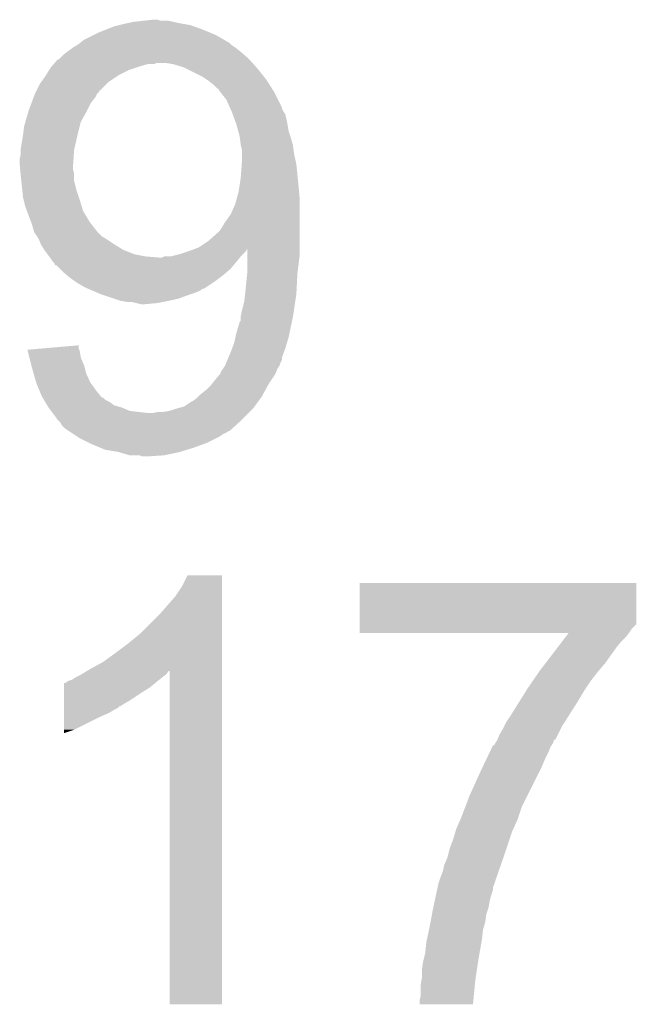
# Model space of a CAD drawing. Extents: x -0.05 to 0.95, y -0.15 to 1.54.
# Tile 42 of 44: x 0.8033 to 0.8588, y 1.059 to 1.1476. Entities that reach past the tile are written whole.
import ezdxf

# ---------------------------------------------------------------- set-up
doc = ezdxf.new("R2010")
doc.units = 0
doc.layers.add('HOD_CAP_2_CLICK_V101_GTO', color=14, linetype='CONTINUOUS')

msp = doc.modelspace()

# ---------------------------------------------------------------- linework, layer by layer
at = {"layer": 'HOD_CAP_2_CLICK_V101_GTO'}
for points in [[(0.81305, 1.1473), (0.8135, 1.1474), (0.8176, 1.1473), (0.81715, 1.1474)], [(0.8135, 1.1474), (0.8144, 1.1475), (0.81715, 1.1474), (0.8167, 1.1475)], [(0.8144, 1.1475), (0.815299, 1.1476), (0.816, 1.1475), (0.8157, 1.1476)], [(0.815299, 1.1476), (0.8153, 1.1476), (0.8157, 1.1476), (0.8153, 1.1476)], [(0.8103, 1.1464), (0.81105, 1.1467), (0.82052, 1.1464), (0.8198, 1.1467)], [(0.81105, 1.1467), (0.8118, 1.147), (0.8198, 1.1467), (0.818975, 1.147)], [(0.8118, 1.147), (0.8122, 1.1471), (0.818975, 1.147), (0.8187, 1.1471)], [(0.8122, 1.1471), (0.8126, 1.1472), (0.8187, 1.1471), (0.81815, 1.1472)], [(0.8126, 1.1472), (0.81305, 1.1473), (0.81815, 1.1472), (0.8176, 1.1473)], [(0.808725, 1.1455), (0.8091, 1.1458), (0.8222, 1.1455), (0.821686, 1.1458)], [(0.8091, 1.1458), (0.8099, 1.1462), (0.821686, 1.1458), (0.821, 1.1462)], [(0.8099, 1.1462), (0.8103, 1.1464), (0.821, 1.1462), (0.82052, 1.1464)], [(0.807567, 1.1447), (0.8081, 1.1451), (0.8232, 1.1447), (0.8227, 1.1451)], [(0.8081, 1.1451), (0.808433, 1.1453), (0.8227, 1.1451), (0.8224, 1.1453)], [(0.808433, 1.1453), (0.8086, 1.1454), (0.8224, 1.1453), (0.8223, 1.1454)], [(0.8086, 1.1454), (0.808725, 1.1455), (0.8223, 1.1454), (0.8222, 1.1455)], [(0.806443, 1.1437), (0.8067, 1.144), (0.824256, 1.1437), (0.823989, 1.144)], [(0.8068, 1.144), (0.8069, 1.1441), (0.823989, 1.144), (0.8239, 1.1441)], [(0.8069, 1.1441), (0.8073, 1.1445), (0.8239, 1.1441), (0.823433, 1.1445)], [(0.8073, 1.1445), (0.807567, 1.1447), (0.823433, 1.1445), (0.8232, 1.1447)], [(0.805662, 1.1426), (0.805975, 1.1431), (0.8122, 1.1426), (0.8132, 1.1431)], [(0.805975, 1.1431), (0.8061, 1.1433), (0.8132, 1.1431), (0.8138, 1.1433)], [(0.8061, 1.1433), (0.806186, 1.1434), (0.8138, 1.1433), (0.8141, 1.1434)], [(0.806186, 1.1434), (0.806357, 1.1436), (0.8141, 1.1434), (0.8148, 1.1436)], [(0.806357, 1.1436), (0.806443, 1.1437), (0.8154, 1.1436), (0.8156, 1.1437)], [(0.806357, 1.1436), (0.806357, 1.1436), (0.8148, 1.1436), (0.8154, 1.1436)], [(0.8171, 1.1436), (0.8165, 1.1437), (0.824345, 1.1436), (0.824256, 1.1437)], [(0.8181, 1.1433), (0.8171, 1.1436), (0.824611, 1.1433), (0.824345, 1.1436)], [(0.8183, 1.1432), (0.8181, 1.1433), (0.8247, 1.1432), (0.824611, 1.1433)], [(0.8197, 1.1425), (0.8183, 1.1432), (0.82526, 1.1425), (0.8247, 1.1432)], [(0.805243, 1.142), (0.8056, 1.1425), (0.8113, 1.142), (0.81205, 1.1425)], [(0.8056, 1.1425), (0.805662, 1.1426), (0.81205, 1.1425), (0.8122, 1.1426)], [(0.82015, 1.1422), (0.8197, 1.1425), (0.8255, 1.1422), (0.82526, 1.1425)], [(0.8203, 1.1421), (0.82015, 1.1422), (0.825564, 1.1421), (0.8255, 1.1422)], [(0.8208, 1.1417), (0.8203, 1.1421), (0.825818, 1.1417), (0.825564, 1.1421)], [(0.80475, 1.1411), (0.8051, 1.1418), (0.8104, 1.1411), (0.8111, 1.1418)], [(0.8051, 1.1418), (0.805243, 1.142), (0.8111, 1.1418), (0.8113, 1.142)], [(0.8211, 1.1414), (0.8208, 1.1417), (0.826009, 1.1414), (0.825818, 1.1417)], [(0.8212, 1.141399), (0.8211, 1.1414), (0.82601, 1.141399), (0.826009, 1.1414)], [(0.8212, 1.1413), (0.8212, 1.141399), (0.826073, 1.1413), (0.82601, 1.141399)], [(0.821356, 1.1411), (0.8212, 1.1413), (0.8262, 1.1411), (0.826073, 1.1413)], [(0.804362, 1.1401), (0.80455, 1.1406), (0.8097, 1.1401), (0.8101, 1.1406)], [(0.80455, 1.1406), (0.8047, 1.141), (0.8101, 1.1406), (0.810301, 1.141)], [(0.8047, 1.141001), (0.80475, 1.1411), (0.8104, 1.141001), (0.8104, 1.1411)], [(0.8047, 1.141), (0.8047, 1.141001), (0.810301, 1.141), (0.8104, 1.141001)], [(0.8219, 1.1404), (0.821356, 1.1411), (0.82655, 1.1404), (0.8262, 1.1411)], [(0.822218, 1.1397), (0.8219, 1.1404), (0.8269, 1.1397), (0.82655, 1.1404)], [(0.804071, 1.1393), (0.8041, 1.1394), (0.8093, 1.1393), (0.80935, 1.1394)], [(0.8041, 1.1394), (0.804362, 1.1401), (0.80935, 1.1394), (0.8097, 1.1401)], [(0.822264, 1.1396), (0.822218, 1.1397), (0.8269, 1.1396), (0.8269, 1.1397)], [(0.822355, 1.1394), (0.822264, 1.1396), (0.827, 1.1394), (0.8269, 1.1396)], [(0.8224, 1.1393), (0.822355, 1.1394), (0.827067, 1.1393), (0.827, 1.1394)], [(0.803814, 1.1384), (0.804071, 1.1393), (0.8088, 1.1384), (0.8093, 1.1393)], [(0.822473, 1.1391), (0.8224, 1.1393), (0.8272, 1.1391), (0.827067, 1.1393)], [(0.822618, 1.1387), (0.822473, 1.1391), (0.8273, 1.1387), (0.8272, 1.1391)], [(0.8228, 1.1382), (0.822618, 1.1387), (0.8274, 1.1382), (0.8273, 1.1387)], [(0.8036, 1.1372), (0.8037, 1.138), (0.8085, 1.1372), (0.8087, 1.138)], [(0.8037, 1.138), (0.803814, 1.1384), (0.8087, 1.138), (0.8088, 1.1384)], [(0.822964, 1.1376), (0.8228, 1.1382), (0.8275, 1.1376), (0.8274, 1.1382)], [(0.8034, 1.136), (0.8036, 1.1372), (0.808223, 1.136), (0.8085, 1.1372)], [(0.8231, 1.1371), (0.822964, 1.1376), (0.827667, 1.1371), (0.8275, 1.1376)], [(0.823113, 1.137), (0.8231, 1.1371), (0.8277, 1.137), (0.827667, 1.1371)], [(0.8232, 1.1363), (0.823113, 1.137), (0.8279, 1.1363), (0.8277, 1.137)], [(0.8034, 1.1359), (0.8034, 1.136), (0.8082, 1.1359), (0.808223, 1.136)], [(0.8034, 1.1355), (0.8034, 1.1359), (0.808173, 1.1355), (0.8082, 1.1359)], [(0.8233, 1.1359), (0.8232, 1.1363), (0.82795, 1.1359), (0.8279, 1.1363)], [(0.8233, 1.1355), (0.8233, 1.1359), (0.828, 1.1355), (0.82795, 1.1359)], [(0.8033, 1.1351), (0.8034, 1.1355), (0.808147, 1.1351), (0.808173, 1.1355)], [(0.8033, 1.1346), (0.8033, 1.1351), (0.808113, 1.1346), (0.808147, 1.1351)], [(0.8233, 1.1348), (0.8233, 1.1355), (0.828156, 1.1348), (0.828, 1.1355)], [(0.803318, 1.1344), (0.8033, 1.1346), (0.8081, 1.1344), (0.808113, 1.1346)], [(0.803346, 1.1341), (0.803318, 1.1344), (0.8081, 1.1341), (0.8081, 1.1344)], [(0.803373, 1.1338), (0.803346, 1.1341), (0.8082, 1.1338), (0.8081, 1.1341)], [(0.8232, 1.1334), (0.823286, 1.1346), (0.82832, 1.1334), (0.8282, 1.1346)], [(0.823286, 1.1346), (0.8233, 1.1348), (0.8282, 1.1346), (0.828156, 1.1348)], [(0.8034, 1.1335), (0.803373, 1.1338), (0.8082, 1.1335), (0.8082, 1.1338)], [(0.803445, 1.1331), (0.8034, 1.1335), (0.8082, 1.1331), (0.8082, 1.1335)], [(0.823077, 1.1326), (0.8232, 1.1334), (0.8284, 1.1326), (0.82832, 1.1334)], [(0.8035, 1.1326), (0.803445, 1.1331), (0.808325, 1.1326), (0.8082, 1.1331)], [(0.80353, 1.1323), (0.8035, 1.1326), (0.8084, 1.1323), (0.808325, 1.1326)], [(0.823, 1.1321), (0.823077, 1.1326), (0.828445, 1.1321), (0.8284, 1.1326)], [(0.8036, 1.1316), (0.80353, 1.1323), (0.808633, 1.1316), (0.8084, 1.1323)], [(0.80365, 1.1314), (0.8036, 1.1316), (0.8087, 1.1314), (0.808633, 1.1316)], [(0.8227, 1.131), (0.822836, 1.1315), (0.8285, 1.131), (0.8285, 1.1315)], [(0.822836, 1.1315), (0.823, 1.1321), (0.8285, 1.1315), (0.828445, 1.1321)], [(0.8038, 1.1308), (0.80365, 1.1314), (0.80888, 1.1308), (0.8087, 1.1314)], [(0.80395, 1.1304), (0.8038, 1.1308), (0.809, 1.1304), (0.80888, 1.1308)], [(0.8223, 1.1301), (0.8227, 1.131), (0.8285, 1.1301), (0.8285, 1.131)], [(0.804325, 1.1294), (0.80395, 1.1304), (0.8096, 1.1294), (0.809, 1.1304)], [(0.8218, 1.1294), (0.8223, 1.1301), (0.8285, 1.1294), (0.8285, 1.1301)], [(0.8044, 1.1292), (0.804325, 1.1294), (0.809756, 1.1292), (0.8096, 1.1294)], [(0.8046, 1.1285), (0.8044, 1.1292), (0.8103, 1.1285), (0.809756, 1.1292)], [(0.8213, 1.1286), (0.8215, 1.1289), (0.8285, 1.1286), (0.8285, 1.1289)], [(0.8215, 1.1289), (0.8218, 1.1294), (0.8285, 1.1289), (0.8285, 1.1294)], [(0.804867, 1.1281), (0.8046, 1.1285), (0.8107, 1.1281), (0.8103, 1.1285)], [(0.805, 1.1279), (0.804867, 1.1281), (0.811033, 1.1279), (0.8107, 1.1281)], [(0.80504, 1.1278), (0.805, 1.1279), (0.8112, 1.1278), (0.811033, 1.1279)], [(0.8203, 1.1277), (0.8212, 1.1285), (0.8285, 1.1277), (0.8285, 1.1285)], [(0.8212, 1.1285), (0.8213, 1.1286), (0.8285, 1.1285), (0.8285, 1.1286)], [(0.8052, 1.1274), (0.80504, 1.1278), (0.8118, 1.1274), (0.8112, 1.1278)], [(0.8055, 1.1269), (0.8052, 1.1274), (0.8126, 1.1269), (0.8118, 1.1274)], [(0.8186, 1.1268), (0.819127, 1.126998), (0.823667, 1.1268), (0.823798, 1.126998)], [(0.819127, 1.126998), (0.8194, 1.1271), (0.8285, 1.126998), (0.8285, 1.1271)], [(0.8194, 1.1271), (0.8203, 1.1277), (0.8285, 1.1271), (0.8285, 1.1277)], [(0.823799, 1.1264), (0.823798, 1.126998), (0.8285, 1.1264), (0.8285, 1.126998)], [(0.8058, 1.1265), (0.8055, 1.1269), (0.8136, 1.1265), (0.8126, 1.1269)], [(0.80595, 1.1263), (0.8058, 1.1265), (0.8146, 1.1263), (0.8136, 1.1265)], [(0.806025, 1.1262), (0.80595, 1.1263), (0.8158, 1.1262), (0.8146, 1.1263)], [(0.8061, 1.1261), (0.806025, 1.1262), (0.82304, 1.1261), (0.82312, 1.1262)], [(0.8161, 1.1262), (0.8163, 1.1263), (0.82312, 1.1262), (0.8232, 1.1263)], [(0.8169, 1.1263), (0.8177, 1.1265), (0.8232, 1.1263), (0.8234, 1.1265)], [(0.8177, 1.1265), (0.8183, 1.1267), (0.8234, 1.1265), (0.8236, 1.1267)], [(0.8183, 1.1267), (0.8186, 1.1268), (0.8236, 1.1267), (0.823667, 1.1268)], [(0.8238, 1.125), (0.823799, 1.1264), (0.828325, 1.125), (0.8285, 1.1264)], [(0.8063, 1.1258), (0.8061, 1.1261), (0.8228, 1.1258), (0.82304, 1.1261)], [(0.8064, 1.1257), (0.8063, 1.1258), (0.822717, 1.1257), (0.8228, 1.1258)], [(0.8065, 1.125501), (0.8064, 1.1257), (0.82255, 1.125501), (0.822717, 1.1257)], [(0.8066, 1.1255), (0.8065, 1.125501), (0.82255, 1.1255), (0.82255, 1.125501)], [(0.8069, 1.1252), (0.8066, 1.1255), (0.8223, 1.1252), (0.82255, 1.1255)], [(0.8072, 1.1249), (0.8069, 1.1252), (0.82195, 1.1249), (0.8223, 1.1252)], [(0.80756, 1.1246), (0.8072, 1.1249), (0.8216, 1.1246), (0.82195, 1.1249)], [(0.8078, 1.1244), (0.80756, 1.1246), (0.821333, 1.1244), (0.8216, 1.1246)], [(0.80836, 1.124), (0.8078, 1.1244), (0.8208, 1.124), (0.821333, 1.1244)], [(0.8236, 1.123), (0.82378, 1.1248), (0.828205, 1.123), (0.8283, 1.1248)], [(0.82378, 1.1248), (0.8238, 1.125), (0.8283, 1.1248), (0.828325, 1.125)], [(0.8085, 1.1239), (0.80836, 1.124), (0.82065, 1.1239), (0.8208, 1.124)], [(0.8092, 1.1235), (0.8085, 1.1239), (0.82005, 1.1235), (0.82065, 1.1239)], [(0.809433, 1.1234), (0.8092, 1.1235), (0.8199, 1.1234), (0.82005, 1.1235)], [(0.809434, 1.1234), (0.809433, 1.1234), (0.8198, 1.1234), (0.8199, 1.1234)], [(0.8099, 1.1232), (0.809434, 1.1234), (0.8195, 1.1232), (0.8198, 1.1234)], [(0.810367, 1.123), (0.8099, 1.1232), (0.819, 1.123), (0.8195, 1.1232)], [(0.8106, 1.1229), (0.810367, 1.123), (0.8187, 1.1229), (0.819, 1.123)], [(0.8109, 1.1228), (0.8106, 1.1229), (0.8184, 1.1228), (0.8187, 1.1229)], [(0.8118, 1.1225), (0.8109, 1.1228), (0.8176, 1.1225), (0.8184, 1.1228)], [(0.8235, 1.1222), (0.823588, 1.1229), (0.828095, 1.1222), (0.8282, 1.1229)], [(0.823588, 1.1229), (0.8236, 1.123), (0.8282, 1.1229), (0.828205, 1.123)], [(0.8124, 1.1223), (0.8118, 1.1225), (0.8167, 1.1223), (0.8176, 1.1225)], [(0.813, 1.1222), (0.8124, 1.1223), (0.8162, 1.1222), (0.8167, 1.1223)], [(0.8138, 1.1221), (0.8134, 1.1222), (0.8157, 1.1221), (0.8162, 1.1222)], [(0.8142, 1.122), (0.8138, 1.1221), (0.8146, 1.122), (0.8157, 1.1221)], [(0.8233, 1.1214), (0.8235, 1.1222), (0.827975, 1.1214), (0.828095, 1.1222)], [(0.8232, 1.1209), (0.8233, 1.1214), (0.8279, 1.1209), (0.827975, 1.1214)], [(0.8232, 1.1205), (0.8232, 1.1209), (0.827816, 1.1205), (0.8279, 1.1209)], [(0.8228, 1.1194), (0.8231, 1.1204), (0.827584, 1.1194), (0.827795, 1.1204)], [(0.8231, 1.1204), (0.8232, 1.1205), (0.827795, 1.1204), (0.827816, 1.1205)], [(0.822711, 1.119), (0.8228, 1.1194), (0.8275, 1.119), (0.827584, 1.1194)], [(0.805151, 1.118), (0.8086, 1.118299), (0.8086, 1.118), (0.8086, 1.118299)], [(0.822412, 1.118), (0.8226, 1.1185), (0.8272, 1.118), (0.82735, 1.1185)], [(0.8226, 1.1185), (0.822711, 1.119), (0.82735, 1.1185), (0.8275, 1.119)], [(0.804001, 1.1179), (0.805151, 1.118), (0.80865, 1.1179), (0.8086, 1.118)], [(0.804026, 1.1178), (0.804001, 1.1179), (0.8087, 1.1178), (0.80865, 1.1179)], [(0.804176, 1.1172), (0.804026, 1.1178), (0.8088, 1.1172), (0.8087, 1.1178)], [(0.822086, 1.1172), (0.8223, 1.1177), (0.8269, 1.1172), (0.827088, 1.1177)], [(0.8223, 1.1177), (0.822412, 1.118), (0.827088, 1.1177), (0.8272, 1.118)], [(0.80435, 1.1165), (0.804176, 1.1172), (0.8091, 1.1165), (0.8088, 1.1172)], [(0.8044, 1.1163), (0.80435, 1.1165), (0.80915, 1.1163), (0.8091, 1.1165)], [(0.8216, 1.1162), (0.8218, 1.1165), (0.8265, 1.1162), (0.8267, 1.1165)], [(0.8218, 1.1165), (0.82192, 1.1168), (0.8267, 1.1165), (0.8268, 1.1168)], [(0.82192, 1.1168), (0.822, 1.117), (0.8268, 1.1168), (0.8269, 1.117)], [(0.822, 1.117), (0.822086, 1.1172), (0.8269, 1.117), (0.8269, 1.1172)], [(0.804571, 1.1157), (0.8044, 1.1163), (0.8093, 1.1157), (0.80915, 1.1163)], [(0.8048, 1.1149), (0.804571, 1.1157), (0.8097, 1.1149), (0.8093, 1.1157)], [(0.8209, 1.1152), (0.821316, 1.1157), (0.825967, 1.1152), (0.8263, 1.1157)], [(0.821316, 1.1157), (0.8214, 1.1158), (0.8263, 1.1157), (0.82634, 1.1158)], [(0.8214, 1.1159), (0.8216, 1.1162), (0.82638, 1.1159), (0.8265, 1.1162)], [(0.8214, 1.1158), (0.8214, 1.1159), (0.82634, 1.1158), (0.82638, 1.1159)], [(0.805092, 1.1142), (0.8048, 1.1149), (0.8102, 1.1142), (0.8097, 1.1149)], [(0.8201, 1.1143), (0.8205, 1.1147), (0.825427, 1.1143), (0.825646, 1.1147)], [(0.8205, 1.1147), (0.82058, 1.1148), (0.825646, 1.1147), (0.8257, 1.1148)], [(0.82058, 1.1148), (0.8209, 1.1152), (0.8257, 1.1148), (0.825967, 1.1152)], [(0.8053, 1.1137), (0.805092, 1.1142), (0.810617, 1.1137), (0.8102, 1.1142)], [(0.8194, 1.1137), (0.8196, 1.1139), (0.8251, 1.1137), (0.825209, 1.1139)], [(0.8196, 1.1139), (0.8201, 1.1143), (0.825209, 1.1139), (0.825427, 1.1143)], [(0.80536, 1.1136), (0.8053, 1.1137), (0.8107, 1.1136), (0.810617, 1.1137)], [(0.80548, 1.1134), (0.80536, 1.1136), (0.811, 1.1134), (0.8108, 1.1136)], [(0.80536, 1.1136), (0.80536, 1.1136), (0.8108, 1.1136), (0.8107, 1.1136)], [(0.8056, 1.1132), (0.80548, 1.1134), (0.8114, 1.1132), (0.811, 1.1134)], [(0.80578, 1.1129), (0.8056, 1.1132), (0.8118, 1.1129), (0.8114, 1.1132)], [(0.8059, 1.1127), (0.80578, 1.1129), (0.8125, 1.1127), (0.8118, 1.1129)], [(0.8181, 1.1128), (0.8187, 1.1132), (0.824445, 1.1128), (0.824736, 1.1132)], [(0.8187, 1.1132), (0.8189, 1.1133), (0.824736, 1.1132), (0.824809, 1.1133)], [(0.8189, 1.1133), (0.8193, 1.1136), (0.824809, 1.1133), (0.825027, 1.1136)], [(0.8193, 1.1136), (0.8194, 1.1137), (0.825027, 1.1136), (0.8251, 1.1137)], [(0.806125, 1.1124), (0.8059, 1.1127), (0.8132, 1.1124), (0.8125, 1.1127)], [(0.8062, 1.1123), (0.806125, 1.1124), (0.814, 1.1123), (0.8132, 1.1124)], [(0.806275, 1.1122), (0.8062, 1.1123), (0.8149, 1.1122), (0.814, 1.1123)], [(0.8065, 1.1119), (0.806275, 1.1122), (0.8236, 1.1119), (0.8239, 1.1122)], [(0.8153, 1.1122), (0.8157, 1.1123), (0.8239, 1.1122), (0.824, 1.1123)], [(0.8162, 1.1123), (0.8168, 1.1124), (0.824, 1.1123), (0.8241, 1.1124)], [(0.8168, 1.1124), (0.8174, 1.1126), (0.8241, 1.1124), (0.8243, 1.1126)], [(0.8174, 1.1126), (0.8181, 1.1128), (0.8243, 1.1126), (0.824445, 1.1128)], [(0.8067, 1.1116), (0.8065, 1.1119), (0.8233, 1.1116), (0.8236, 1.1119)], [(0.807, 1.1113), (0.8067, 1.1116), (0.82297, 1.1113), (0.8233, 1.1116)], [(0.8071, 1.1111), (0.807, 1.1113), (0.82275, 1.1111), (0.82297, 1.1113)], [(0.8074, 1.1108), (0.8071, 1.1111), (0.82242, 1.1108), (0.82275, 1.1111)], [(0.8077, 1.1106), (0.8074, 1.1108), (0.8222, 1.1106), (0.82242, 1.1108)], [(0.80785, 1.1105), (0.8077, 1.1106), (0.822, 1.1105), (0.8221, 1.1106)], [(0.8077, 1.1106), (0.8077, 1.1106), (0.8221, 1.1106), (0.8222, 1.1106)], [(0.80815, 1.1103), (0.80785, 1.1105), (0.8216, 1.1103), (0.822, 1.1105)], [(0.80845, 1.1101), (0.80815, 1.1103), (0.8213, 1.1101), (0.8216, 1.1103)], [(0.8086, 1.11), (0.80845, 1.1101), (0.8211, 1.11), (0.8213, 1.1101)], [(0.8096, 1.1095), (0.8086, 1.11), (0.8201, 1.1095), (0.8211, 1.11)], [(0.8098, 1.1094), (0.8096, 1.1095), (0.819825, 1.1094), (0.8201, 1.1095)], [(0.81052, 1.1091), (0.8098, 1.1094), (0.819, 1.1091), (0.819825, 1.1094)], [(0.811, 1.1089), (0.81052, 1.1091), (0.81835, 1.1089), (0.819, 1.1091)], [(0.8122, 1.1087), (0.811, 1.1089), (0.8177, 1.1087), (0.81835, 1.1089)], [(0.8132, 1.1084), (0.8122, 1.1087), (0.8163, 1.1084), (0.8177, 1.1087)], [(0.8143, 1.1083), (0.8141, 1.1084), (0.814801, 1.1083), (0.8163, 1.1084)], [(0.8148, 1.1083), (0.8143, 1.1083), (0.8148, 1.1083), (0.814801, 1.1083)], [(0.8179, 1.0966), (0.8184, 1.097599), (0.8215, 1.0966), (0.8215, 1.097599)], [(0.8184, 1.097599), (0.818401, 1.0976), (0.8215, 1.097599), (0.818401, 1.0976)], [(0.8339, 1.0932), (0.833901, 1.096899), (0.8588, 1.0932), (0.8588, 1.096899)], [(0.833901, 1.096899), (0.833901, 1.0969), (0.8588, 1.096899), (0.833901, 1.0969)], [(0.8173, 1.0957), (0.8179, 1.0966), (0.8215, 1.0957), (0.8215, 1.0966)], [(0.8159, 1.0941), (0.8173, 1.0957), (0.8215, 1.0941), (0.8215, 1.0957)], [(0.8142, 1.0924), (0.8159, 1.0941), (0.8215, 1.0924), (0.8215, 1.0941)], [(0.8339, 1.0928), (0.8339, 1.0932), (0.8584, 1.0928), (0.8588, 1.0932)], [(0.8339, 1.0925), (0.8339, 1.0928), (0.8582, 1.0925), (0.8584, 1.0928)], [(0.8339, 1.092401), (0.8339, 1.0925), (0.858126, 1.092401), (0.8582, 1.0925)], [(0.8131, 1.0915), (0.8142, 1.0924), (0.8215, 1.0915), (0.8215, 1.0924)], [(0.852698, 1.0924), (0.8339, 1.092401), (0.858125, 1.0924), (0.858126, 1.092401)], [(0.851705, 1.0911), (0.852087, 1.0916), (0.857, 1.0911), (0.8574, 1.0916)], [(0.852087, 1.0916), (0.852469, 1.0921), (0.8574, 1.0916), (0.8579, 1.0921)], [(0.852469, 1.0921), (0.852698, 1.0924), (0.8579, 1.0921), (0.858125, 1.0924)], [(0.8119, 1.0906), (0.8131, 1.0915), (0.8215, 1.0906), (0.8215, 1.0915)], [(0.850635, 1.0897), (0.851705, 1.0911), (0.856, 1.0897), (0.857, 1.0911)], [(0.8097, 1.0892), (0.8108, 1.0898), (0.8215, 1.0892), (0.8215, 1.0898)], [(0.8108, 1.0898), (0.8119, 1.0906), (0.8215, 1.0898), (0.8215, 1.0906)], [(0.808867, 1.0887), (0.809366, 1.089), (0.8165, 1.0887), (0.8167, 1.089)], [(0.809366, 1.089), (0.809367, 1.089), (0.8167, 1.089), (0.816799, 1.089)], [(0.809367, 1.089), (0.8097, 1.0892), (0.8215, 1.089), (0.8215, 1.0892)], [(0.8168, 1.059001), (0.816799, 1.089), (0.821499, 1.059001), (0.8215, 1.089)], [(0.849481, 1.0881), (0.8501, 1.089), (0.8547, 1.0881), (0.8554, 1.089)], [(0.8501, 1.089), (0.850635, 1.0897), (0.8554, 1.089), (0.856, 1.0897)], [(0.8075, 1.088), (0.8077, 1.0881), (0.8156, 1.088), (0.815725, 1.0881)], [(0.8077, 1.0881), (0.808, 1.0882), (0.815725, 1.0881), (0.81585, 1.0882)], [(0.808, 1.0882), (0.8083, 1.0884), (0.81585, 1.0882), (0.8161, 1.0884)], [(0.8083, 1.0884), (0.8087, 1.0886), (0.8161, 1.0884), (0.816367, 1.0886)], [(0.8087, 1.0886), (0.808867, 1.0887), (0.816367, 1.0886), (0.8165, 1.0887)], [(0.849, 1.0874), (0.849481, 1.0881), (0.854233, 1.0874), (0.8547, 1.0881)], [(0.807301, 1.0875), (0.807301, 1.0879), (0.815, 1.0875), (0.81548, 1.0879)], [(0.807301, 1.087), (0.807301, 1.0875), (0.8142, 1.087), (0.815, 1.0875)], [(0.8074, 1.0879), (0.8075, 1.088), (0.81548, 1.0879), (0.8156, 1.088)], [(0.84825, 1.0862), (0.848875, 1.0872), (0.8535, 1.0862), (0.8541, 1.0872)], [(0.848875, 1.0872), (0.849, 1.0874), (0.8541, 1.0872), (0.854233, 1.0874)], [(0.8073, 1.0858), (0.807301, 1.0864), (0.8123, 1.0858), (0.8133, 1.0864)], [(0.807301, 1.0864), (0.807301, 1.087), (0.8133, 1.0864), (0.8142, 1.087)], [(0.8073, 1.085799), (0.8073, 1.0858), (0.8122, 1.085799), (0.8123, 1.0858)], [(0.8073, 1.0857), (0.8073, 1.085799), (0.812199, 1.0857), (0.8122, 1.085799)], [(0.8073, 1.0855), (0.8073, 1.0857), (0.8118, 1.0855), (0.812199, 1.0857)], [(0.8073, 1.0852), (0.8073, 1.0855), (0.8113, 1.0852), (0.8118, 1.0855)], [(0.8475, 1.085), (0.84825, 1.0862), (0.852736, 1.085), (0.8535, 1.0862)], [(0.8073, 1.0849), (0.8073, 1.0852), (0.8106, 1.0849), (0.8113, 1.0852)], [(0.8073, 1.0837), (0.8073, 1.0849), (0.8082, 1.0837), (0.8106, 1.0849)], [(0.8471, 1.0844), (0.8475, 1.085), (0.852355, 1.0844), (0.852736, 1.085)], [(0.8073, 1.083401), (0.8073, 1.0837), (0.8073, 1.083401), (0.8082, 1.0837)], [(0.8465, 1.0833), (0.8468, 1.0838), (0.85175, 1.0833), (0.852, 1.0838)], [(0.8468, 1.0838), (0.8469, 1.084), (0.852, 1.0838), (0.8521, 1.084)], [(0.8469, 1.084), (0.8471, 1.0844), (0.8521, 1.084), (0.852355, 1.0844)], [(0.8461, 1.0825), (0.846299, 1.082799), (0.8513, 1.0825), (0.8514, 1.082799)], [(0.846299, 1.082799), (0.8463, 1.0828), (0.8514, 1.082799), (0.851499, 1.0828)], [(0.8463, 1.0828), (0.8465, 1.0833), (0.851499, 1.0828), (0.85175, 1.0833)], [(0.845613, 1.0817), (0.845853, 1.0822), (0.8509, 1.0817), (0.8511, 1.0822)], [(0.845853, 1.0822), (0.845901, 1.0823), (0.8511, 1.0822), (0.851167, 1.0823)], [(0.845901, 1.0823), (0.846, 1.082301), (0.851167, 1.0823), (0.851167, 1.082301)], [(0.846, 1.082301), (0.8461, 1.0825), (0.851167, 1.082301), (0.8513, 1.0825)], [(0.844991, 1.0804), (0.845326, 1.0811), (0.8503, 1.0804), (0.8506, 1.0811)], [(0.845326, 1.0811), (0.845613, 1.0817), (0.8506, 1.0811), (0.8509, 1.0817)], [(0.8448, 1.08), (0.844991, 1.0804), (0.8501, 1.08), (0.8503, 1.0804)], [(0.8438, 1.0778), (0.8448, 1.08), (0.849, 1.0778), (0.8501, 1.08)], [(0.843419, 1.0768), (0.8438, 1.0778), (0.8485, 1.0768), (0.849, 1.0778)], [(0.843, 1.0757), (0.843419, 1.0768), (0.848133, 1.0757), (0.8485, 1.0768)], [(0.842955, 1.0756), (0.843, 1.0757), (0.8481, 1.0756), (0.848133, 1.0757)], [(0.84251, 1.0745), (0.8426, 1.0748), (0.8476, 1.0745), (0.847736, 1.0748)], [(0.8426, 1.0748), (0.842955, 1.0756), (0.847736, 1.0748), (0.8481, 1.0756)], [(0.8423, 1.0738), (0.84251, 1.0745), (0.847367, 1.0738), (0.8476, 1.0745)], [(0.8418, 1.0722), (0.842, 1.073), (0.846833, 1.0722), (0.8471, 1.073)], [(0.842, 1.073), (0.8423, 1.0738), (0.8471, 1.073), (0.847367, 1.0738)], [(0.8415, 1.0715), (0.841757, 1.0721), (0.846592, 1.0715), (0.8468, 1.0721)], [(0.841757, 1.0721), (0.8418, 1.0722), (0.8468, 1.0721), (0.846833, 1.0722)], [(0.8414, 1.071), (0.8415, 1.0715), (0.846419, 1.071), (0.846592, 1.0715)], [(0.841, 1.0699), (0.8412, 1.0705), (0.846039, 1.0699), (0.846246, 1.0705)], [(0.8412, 1.0705), (0.8414, 1.071), (0.846246, 1.0705), (0.846419, 1.071)], [(0.84087, 1.0693), (0.840913, 1.0695), (0.8459, 1.0693), (0.8459, 1.0695)], [(0.840913, 1.0695), (0.841, 1.0699), (0.8459, 1.0695), (0.846039, 1.0699)], [(0.840652, 1.0683), (0.840739, 1.0687), (0.8456, 1.0683), (0.8457, 1.0687)], [(0.840739, 1.0687), (0.84087, 1.0693), (0.8457, 1.0687), (0.8459, 1.0693)], [(0.8405, 1.0676), (0.840522, 1.0677), (0.845467, 1.0676), (0.8455, 1.0677)], [(0.840522, 1.0677), (0.840652, 1.0683), (0.8455, 1.0677), (0.8456, 1.0683)], [(0.8403, 1.0665), (0.840409, 1.0671), (0.845214, 1.0665), (0.8453, 1.0671)], [(0.840409, 1.0671), (0.8405, 1.0676), (0.8453, 1.0671), (0.845467, 1.0676)], [(0.84014, 1.0657), (0.84028, 1.0664), (0.845, 1.0657), (0.8452, 1.0664)], [(0.84028, 1.0664), (0.8403, 1.0665), (0.8452, 1.0664), (0.845214, 1.0665)], [(0.839944, 1.0648), (0.8401, 1.0655), (0.8449, 1.0648), (0.844978, 1.0655)], [(0.8401, 1.0655), (0.84014, 1.0657), (0.844978, 1.0655), (0.845, 1.0657)], [(0.8398, 1.0636), (0.8399, 1.0646), (0.844688, 1.0636), (0.844865, 1.0646)], [(0.8399, 1.0646), (0.839944, 1.0648), (0.844865, 1.0646), (0.8449, 1.0648)], [(0.839675, 1.0631), (0.8398, 1.0636), (0.8446, 1.0631), (0.844688, 1.0636)], [(0.8395, 1.0621), (0.8396, 1.0628), (0.84445, 1.0621), (0.844555, 1.0628)], [(0.8396, 1.0628), (0.839675, 1.0631), (0.844555, 1.0628), (0.8446, 1.0631)], [(0.8395, 1.0614), (0.8395, 1.0621), (0.844345, 1.0614), (0.84445, 1.0621)], [(0.8394, 1.0608), (0.83945, 1.0611), (0.844271, 1.0608), (0.8443, 1.0611)], [(0.8394, 1.0598), (0.8394, 1.0608), (0.844176, 1.0598), (0.844271, 1.0608)], [(0.83945, 1.0611), (0.8395, 1.0614), (0.8443, 1.0611), (0.844345, 1.0614)], [(0.8393, 1.0594), (0.8394, 1.0598), (0.844137, 1.0594), (0.844176, 1.0598)], [(0.821499, 1.059), (0.8168, 1.059001), (0.821499, 1.059), (0.821499, 1.059001)], [(0.8393, 1.059001), (0.8393, 1.0594), (0.844099, 1.059001), (0.844137, 1.0594)], [(0.844099, 1.059), (0.8393, 1.059001), (0.844099, 1.059), (0.844099, 1.059001)]]:
    msp.add_solid(points, dxfattribs=at)

doc.saveas('drawing.dxf')
